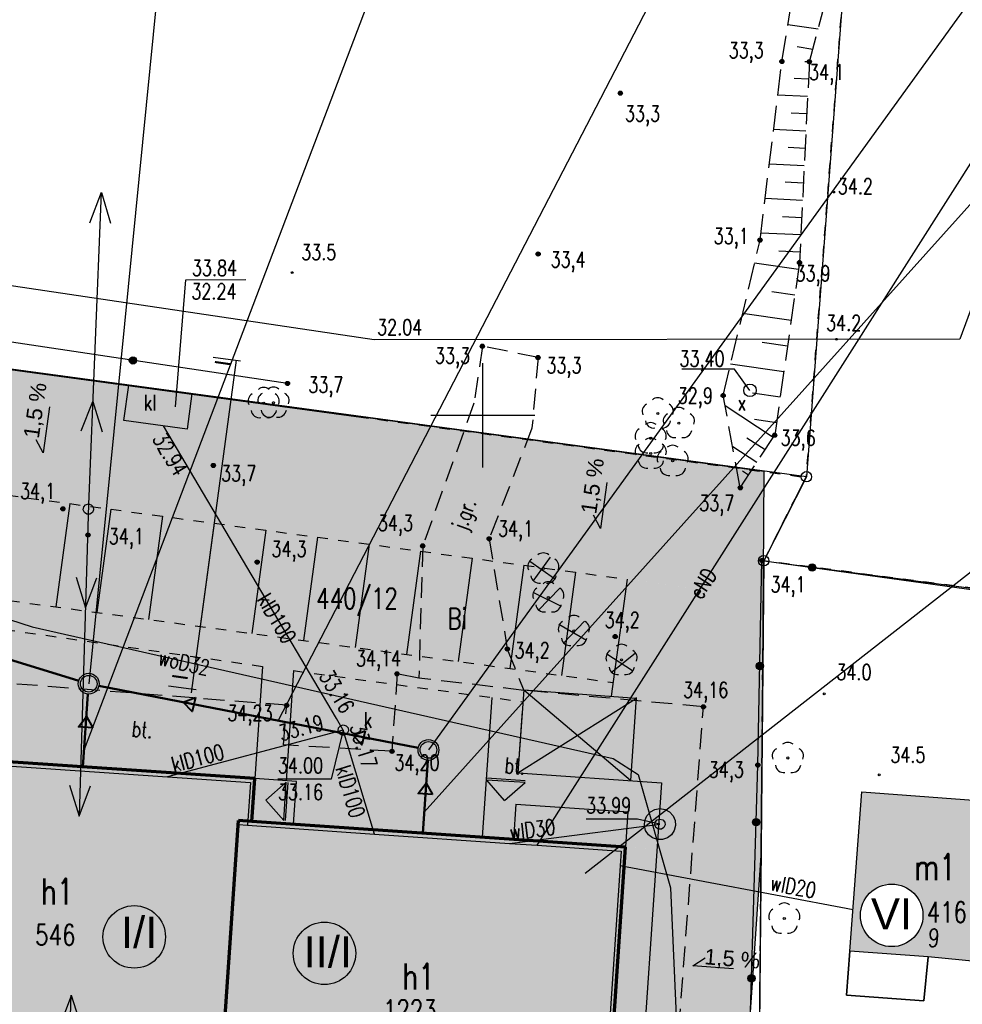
# Model space of a CAD drawing. Header units: millimetres. Extents: x 42484 to 45713, y 27065 to 28593.
# Tile 20 of 23: x 42620 to 42665, y 28476 to 28523. Entities that reach past the tile are written whole.
import ezdxf
from ezdxf.enums import TextEntityAlignment as Align

# ---------------------------------------------------------------- set-up
doc = ezdxf.new("R2010")
doc.units = ezdxf.units.MM
for name, pattern in [('2', [1, 0.5, -0.5]), ('424', [1.5, 1, -0.5]), ('9', [1.75, 1.25, -0.5]), ('901', [0])]:
    doc.linetypes.add(name, pattern=pattern)
for name, color, linetype in [('000_Inne__niezydentyfikowane_', 7, 'Continuous'), ('202-punkt_graniczny', 7, 'Continuous'), ('210-oznaczenie_konturu_uzytku_g', 7, 'Continuous'), ('211-numer_dzialki_ewidencyjnej', 7, 'Continuous'), ('218-kontur_uzytku_gruntowego', 7, 'Continuous'), ('219-dzialka_ewidencyjna', 7, 'Continuous'), ('238-Punkt_adresowy_budynku', 7, 'Continuous'), ('312-budynek_ewidencyjny', 7, 'Continuous'), ('312-oznaczenie_budynku_ewidency', 7, 'Continuous'), ('320-blok_-_kondygnacja_nadziemn', 7, 'Continuous'), ('drzewo_lisciaste', 7, 'Continuous'), ('inne', 7, 'Continuous'), ('jezdnia', 7, 'Continuous'), ('komora_podziemna-Atr17', 7, 'Continuous'), ('nowy_pomiar', 7, 'Continuous'), ('obszar_utwardzony', 7, 'Continuous'), ('obszar_utwardzony-Atr17', 7, 'Continuous'), ('ogrodzenie_trwale', 7, 'Continuous'), ('opisy', 7, 'Continuous'), ('osadnik__szambo', 7, 'Continuous'), ('osadnik__szambo-Atr17', 7, 'Continuous'), ('pikieta_naturalna', 7, 'Continuous'), ('pikieta_naturalna-Atr2', 7, 'Continuous'), ('pikieta_sztuczna-Atr2', 7, 'Continuous'), ('przewod_elektroenergetyczny_nis', 7, 'Continuous'), ('przewod_elektroenergetyczny_pod', 7, 'Continuous'), ('przewod_kanalizacyjny', 7, 'Continuous'), ('przewod_kanalizacyjny-Atr1', 7, 'Continuous'), ('przewod_wodociagowy', 7, 'Continuous'), ('przewod_wodociagowy-Atr1', 7, 'Continuous'), ('rzedna-Atr2', 7, 'Continuous'), ('rzedna-Atr3', 7, 'Continuous'), ('skarpa_nieumocniona', 7, 'Continuous'), ('slup_przewodow_napowietrznych', 7, 'Continuous'), ('studnia_zwykla', 7, 'Continuous'), ('wlaz_do_komory_lub_kanalu_-_okr', 7, 'Continuous')]:
    doc.layers.add(name, color=color, linetype=linetype)
for name, color, linetype, lineweight, true_color in [('IS-KANALIZACJA SANITARNA', 7, 'Continuous', 50, 0x804000), ('KAM-pro Linia K.S Wewnętrznej', 7, 'Continuous', 40, 0x522900), ('KRESKOWANIE DROGA', 7, 'Continuous', 5, 0x859099), ('KRESKOWANIE PARKING', 7, 'Continuous', 5, 0xff8000), ('KRESKOWANIE ZIELEŃ', 7, 'Continuous', 5, 0x39ad1f)]:
    doc.layers.add(name, color=color, linetype=linetype, lineweight=lineweight, true_color=true_color)
doc.layers.add('KAM-pro Biała Zarys', color=7, linetype='Continuous', lineweight=9)
doc.layers.add('KAM-pro Opis Kanalizacji Sanitarnej', color=16, linetype='Continuous', lineweight=13)
doc.styles.add('ARIAL', font='arial.ttf')
doc.styles.get("Standard").update_dxf_attribs({"font": 'arial.ttf'})
doc.styles.add('STYL_ARIAL', font='simplex', dxfattribs={"width": 0.75, "oblique": 0.1})

# ---------------------------------------------------------------- blocks, each defined once
blk = doc.blocks.new('202')
at = {"color": 0}
blk.add_circle((0, 0), 0.25, dxfattribs=at)
blk = doc.blocks.new('US15')
at = {"color": 7}
blk.add_polyline3d([(0, 0.25, 0), (0.1352, 0.2103, 0), (0.2274, 0.1039, 0), (0.2475, -0.0356, 0), (0.1889, -0.1637, 0), (0.0704, -0.2399, 0), (-0.0704, -0.2399, 0), (-0.1889, -0.1637, 0), (-0.2475, -0.0356, 0), (-0.2274, 0.1039, 0), (-0.1352, 0.2103, 0), (0, 0.25, 0)], dxfattribs=at)
blk = doc.blocks.new('US22')
at = {"color": 7}
blk.add_polyline3d([(0, 0.25, 0), (0.1352, 0.2103, 0), (0.2274, 0.1039, 0), (0.2475, -0.0356, 0), (0.1889, -0.1637, 0), (0.0704, -0.2399, 0), (-0.0704, -0.2399, 0), (-0.1889, -0.1637, 0), (-0.2475, -0.0356, 0), (-0.2274, 0.1039, 0), (-0.1352, 0.2103, 0), (0, 0.25, 0)], dxfattribs=at)
blk = doc.blocks.new('US13')
at = {"color": 7}
for points in [[(0, 0.75, 0), (0.2435, 0.7094, 0), (0.4607, 0.5919, 0), (0.6279, 0.4102, 0), (0.7271, 0.1841, 0), (0.7474, -0.0619, 0), (0.6868, -0.3013, 0), (0.5518, -0.508, 0), (0.357, -0.6596, 0), (0.1234, -0.7398, 0), (-0.1234, -0.7398, 0), (-0.357, -0.6596, 0), (-0.5518, -0.508, 0), (-0.6868, -0.3013, 0), (-0.7474, -0.0619, 0), (-0.7271, 0.1841, 0), (-0.6279, 0.4102, 0), (-0.4607, 0.5919, 0), (-0.2435, 0.7094, 0), (0, 0.75, 0)], [(0, 0.25, 0), (0.1352, 0.2103, 0), (0.2274, 0.1039, 0), (0.2475, -0.0356, 0), (0.1889, -0.1637, 0), (0.0704, -0.2399, 0), (-0.0704, -0.2399, 0), (-0.1889, -0.1637, 0), (-0.2475, -0.0356, 0), (-0.2274, 0.1039, 0), (-0.1352, 0.2103, 0), (0, 0.25, 0)]]:
    blk.add_polyline3d(points, dxfattribs=at)
blk = doc.blocks.new('PW01')
at = {"color": 7}
blk.add_polyline3d([(0.045, 0, 0), (0.0318, -0.0318, 0), (0, -0.045, 0), (-0.0318, -0.0318, 0), (-0.045, 0, 0), (-0.0318, 0.0318, 0), (0, 0.045, 0), (0.0318, 0.0318, 0), (0.045, 0, 0)], dxfattribs=at)
blk = doc.blocks.new('922')
at = {"color": 0}
blk.add_circle((0, 0), 0.05, dxfattribs=at)
for centre, radius, start, end in [((0, 0.35), 0.4, 50.114, 129.886), ((-0.35, 0.1), 0.4, 119.8482, 203.5195), ((0.35, 0.1), 0.4, 336.8845, 60.1518), ((-0.2, -0.3), 0.4, 187.477, 278.4788), ((0.2, -0.275), 0.425, 262.6459, 349.6289)]:
    blk.add_arc(centre, radius, start, end, dxfattribs=at)
blk = doc.blocks.new('801')
at = {"color": 0}
for radius in [0.1, 0.09, 0.08, 0.07, 0.06, 0.05, 0.04, 0.03, 0.02, 0.01]:
    blk.add_circle((0, 0), radius, dxfattribs=at)
blk = doc.blocks.new('506')
at = {"color": 0}
blk.add_circle((0, 0), 0.3, dxfattribs=at)

msp = doc.modelspace()

# ---------------------------------------------------------------- hatches: boundary and pattern name
at = {"transparency": 33554585}
h = msp.add_hatch(color=1, dxfattribs=at)
h.set_gradient(color1=(228, 162, 119), color2=(228, 162, 119))
h.paths.add_polyline_path([(42667.201, 28485.666), (42660.121, 28486.196), (42659.551, 28478.556), (42663.301, 28478.276), (42666.571, 28477.966)])
h.paths.add_polyline_path([(42663.058, 28480.269, -1), (42660.058, 28480.269, -1)], flags=16)
h.paths.add_polyline_path([(42662.145, 28485.383), (42662.366, 28487.815), (42660.314, 28488.002), (42660.093, 28485.57)], flags=9)
h.paths.add_polyline_path([(42667.34, 28483.223), (42667.508, 28485.659), (42665.452, 28485.8), (42665.284, 28483.364)], flags=9)
h.paths.add_polyline_path([(42665.099, 28482.109), (42665.267, 28484.546), (42663.211, 28484.687), (42663.043, 28482.251)], flags=24)
h.paths.add_polyline_path([(42660.173, 28478.774), (42662.902, 28478.774), (42662.902, 28481.865), (42660.173, 28481.865)], flags=24)
h.paths.add_polyline_path([(42663.11, 28478.601), (42663.951, 28478.534), (42664.055, 28479.843), (42663.214, 28479.909)], flags=24)
h.paths.add_polyline_path([(42662.991, 28479.676), (42665.241, 28479.676), (42665.241, 28481.176), (42662.991, 28481.176)], flags=24)
h.paths.add_polyline_path([(42662.537, 28481.655), (42664.725, 28481.655), (42664.725, 28483.53), (42662.537, 28483.53)], flags=24)
at = {"layer": 'KAM-pro Linia K.S Wewnętrznej', "ltscale": 0.1, "true_color": 0x804000}
for points in [[(42627.55, 28490.506), (42627.974, 28490.05), (42628.053, 28490.388), (42628.133, 28490.725), (42627.55, 28490.506)], [(42622.903, 28489.812), (42622.519, 28489.323), (42622.865, 28489.297), (42623.211, 28489.271), (42622.903, 28489.812)], [(42635.704, 28488.916), (42636.128, 28488.46), (42636.207, 28488.798), (42636.287, 28489.136), (42635.704, 28488.916)], [(42639.211, 28486.613), (42638.827, 28486.123), (42639.173, 28486.097), (42639.519, 28486.071), (42639.211, 28486.613)]]:
    msp.add_hatch(color=36, dxfattribs=at).paths.add_polyline_path(points)
at = {"layer": 'KRESKOWANIE DROGA', "transparency": 33554508}
h = msp.add_hatch(color=256, dxfattribs=at)
h.dxf.hatch_style = 1
h.paths.add_polyline_path([(42655.421, 28501.571), (42644.366, 28503.07), (42643.89, 28497.08), (42655.377, 28495.522)])
h.paths.add_polyline_path([(42644.366, 28503.07), (42629.446, 28505.094), (42629.059, 28499.092), (42643.89, 28497.08)])
h.paths.add_polyline_path([(42629.446, 28505.094), (42618.659, 28506.557), (42618.06, 28500.585), (42629.059, 28499.092)])
h.paths.add_polyline_path([(42618.659, 28506.557), (42615.204, 28507.026), (42614.608, 28502.635, -0.496405), (42617.146, 28500.709), (42618.06, 28500.585)])
h = msp.add_hatch(color=256, dxfattribs=at)
h.dxf.hatch_style = 1
h.paths.add_polyline_path([(42628.735, 28494.09), (42617.56, 28495.607), (42617.183, 28491.856), (42617.821, 28491.732), (42617.985, 28494.141), (42628.64, 28492.611)])
h.paths.add_polyline_path([(42617.56, 28495.607), (42615.235, 28495.922), (42615.508, 28497.934), (42614.022, 28498.135), (42613.566, 28494.776), (42616.496, 28494.355), (42616.337, 28492.021), (42617.183, 28491.856)])
h = msp.add_hatch(color=256, dxfattribs=at)
h.dxf.hatch_style = 1
h.paths.add_polyline_path([(42655.377, 28495.522), (42648.855, 28496.406), (42648.183, 28491.452), (42648.093, 28490.789), (42649.29, 28490.7), (42649.017, 28486.737), (42650.499, 28486.635), (42649.449, 28471.262), (42654.393, 28470.27), (42655.289, 28483.39)])
h = msp.add_hatch(color=256, dxfattribs=at)
h.dxf.hatch_style = 1
h.paths.add_polyline_path([(42650.499, 28486.635), (42643.617, 28487.109), (42643.892, 28491.099), (42648.093, 28490.789), (42648.183, 28491.452), (42643.493, 28492.088), (42643.066, 28486.706), (42643.958, 28486.647), (42642.994, 28485.802), (42642.847, 28483.954), (42643.397, 28483.916), (42643.514, 28485.612), (42648.898, 28485.242), (42648.783, 28483.546), (42650.281, 28483.442)])
h.paths.add_polyline_path([(42642.994, 28485.802), (42642.978, 28485.788), (42642.12, 28486.768), (42643.066, 28486.706), (42643.493, 28492.088), (42628.735, 28494.09), (42628.64, 28492.611), (42631.358, 28492.221), (42630.99, 28486.836), (42632.487, 28486.734), (42632.848, 28492.019), (42642.363, 28490.728), (42641.901, 28484.02), (42642.847, 28483.954)])
h = msp.add_hatch(color=150, dxfattribs=at)
h.dxf.hatch_style = 1
h.paths.add_polyline_path([(42649.29, 28490.7), (42643.892, 28491.099), (42643.617, 28487.109), (42649.017, 28486.737)])
h = msp.add_hatch(color=256, dxfattribs=at)
h.dxf.hatch_style = 1
h.paths.add_polyline_path([(42650.281, 28483.442), (42648.784, 28483.545), (42647.677, 28467.333), (42649.174, 28467.231)])
at = {"layer": 'KRESKOWANIE PARKING', "transparency": 33554508}
h = msp.add_hatch(color=256, dxfattribs=at)
h.dxf.hatch_style = 1
h.paths.add_polyline_path([(42621.885, 28498.447), (42617.931, 28499.307), (42617.56, 28495.607), (42621.428, 28495.082)])
h.paths.add_polyline_path([(42622.1, 28500.036), (42618.06, 28500.585), (42617.931, 28499.307), (42621.885, 28498.447)])
h.paths.add_polyline_path([(42618.06, 28500.585), (42617.146, 28500.709), (42616.984, 28499.513), (42617.931, 28499.307)])
h.paths.add_polyline_path([(42617.931, 28499.307), (42616.984, 28499.513), (42616.474, 28495.754), (42617.56, 28495.607)])
h = msp.add_hatch(color=256, dxfattribs=at)
h.dxf.hatch_style = 1
h.paths.add_polyline_path([(42648.855, 28496.406), (42643.89, 28497.08), (42643.623, 28493.723), (42648.352, 28492.695)])
h.paths.add_polyline_path([(42648.352, 28492.695), (42643.623, 28493.723), (42643.493, 28492.088), (42648.183, 28491.452)])
h.paths.add_polyline_path([(42643.89, 28497.08), (42629.059, 28499.092), (42628.918, 28496.919), (42643.623, 28493.723)])
h.paths.add_polyline_path([(42628.918, 28496.919), (42628.735, 28494.09), (42643.493, 28492.088), (42643.623, 28493.723)])
h.paths.add_polyline_path([(42628.918, 28496.919), (42623.845, 28498.021), (42623.41, 28494.813), (42628.735, 28494.09)])
h.paths.add_polyline_path([(42629.059, 28499.092), (42624.082, 28499.768), (42623.845, 28498.021), (42628.918, 28496.919)])
h = msp.add_hatch(color=1, dxfattribs=at)
h.dxf.hatch_style = 1
h.paths.add_polyline_path([(42648.784, 28483.545), (42647.677, 28467.333), (42648.269, 28476.002), (42629.736, 28477.914), (42629.247, 28470.757), (42628.619, 28470.8), (42628.472, 28468.645), (42628.472, 28468.645), (42628.619, 28470.8), (42610.301, 28472.052), (42611.413, 28488.173), (42630.991, 28486.836), (42630.85, 28484.781)])
h = msp.add_hatch(color=6, dxfattribs=at)
h.dxf.hatch_style = 1
h.paths.add_polyline_path([(42632.983, 28486.7), (42630.991, 28486.836), (42630.912, 28485.689), (42631.601, 28485.707), (42631.517, 28485.802), (42632.497, 28486.661), (42632.436, 28485.729), (42632.917, 28485.741)])
h.paths.add_polyline_path([(42632.917, 28485.741), (42632.436, 28485.729), (42632.376, 28484.823), (42631.601, 28485.707), (42630.912, 28485.689), (42630.85, 28484.781), (42632.841, 28484.644)])
h = msp.add_hatch(color=1, dxfattribs=at)
h.dxf.hatch_style = 1
h.paths.add_polyline_path([(42632.497, 28486.661), (42631.517, 28485.802), (42632.376, 28484.823)])
h = msp.add_hatch(color=1, dxfattribs=at)
h.dxf.hatch_style = 1
h.paths.add_polyline_path([(42643.066, 28486.706), (42642.12, 28486.768), (42642.978, 28485.788), (42642.994, 28485.802)])
h.paths.add_polyline_path([(42643.958, 28486.647), (42643.066, 28486.706), (42642.994, 28485.802)])
h = msp.add_hatch(color=1, dxfattribs=at)
h.dxf.hatch_style = 1
h.paths.add_polyline_path([(42632.899, 28477.588), (42629.736, 28477.914), (42629.247, 28470.757), (42631.222, 28470.622)])
h.paths.add_polyline_path([(42631.222, 28470.622), (42629.247, 28470.757), (42629.1, 28468.602), (42630.709, 28468.492)])
h = msp.add_hatch(color=1, dxfattribs=at)
h.dxf.hatch_style = 1
h.paths.add_polyline_path([(42648.269, 28476.002), (42632.899, 28477.588), (42630.709, 28468.492), (42647.677, 28467.333)])
at = {"layer": 'KRESKOWANIE ZIELEŃ', "transparency": 33554508}
h = msp.add_hatch(color=256, dxfattribs=at)
h.dxf.hatch_style = 1
h.paths.add_polyline_path([(42623.845, 28498.021), (42621.885, 28498.447), (42621.428, 28495.082), (42623.41, 28494.813)])
h.paths.add_polyline_path([(42624.082, 28499.768), (42622.1, 28500.036), (42621.885, 28498.447), (42623.845, 28498.021)])
h = msp.add_hatch(color=256, dxfattribs=at)
h.dxf.hatch_style = 1
h.paths.add_polyline_path([(42631.148, 28489.143), (42628.449, 28489.667), (42628.279, 28487.021), (42630.99, 28486.836)])
h.paths.add_polyline_path([(42631.358, 28492.221), (42628.64, 28492.611), (42628.449, 28489.667), (42631.148, 28489.143)])
h.paths.add_polyline_path([(42628.64, 28492.611), (42617.985, 28494.141), (42617.821, 28491.732), (42628.449, 28489.667)])
h.paths.add_polyline_path([(42628.449, 28489.667), (42617.821, 28491.732), (42617.714, 28490.17), (42617.795, 28490.164), (42617.708, 28490.088), (42617.549, 28487.754), (42628.279, 28487.021)])
h = msp.add_hatch(color=256, dxfattribs=at)
h.dxf.hatch_style = 1
h.paths.add_polyline_path([(42638.024, 28487.807), (42638.892, 28491.199), (42632.848, 28492.019), (42632.632, 28488.854)])
h = msp.add_hatch(color=256, dxfattribs=at)
h.dxf.hatch_style = 1
h.paths.add_polyline_path([(42642.363, 28490.728), (42638.892, 28491.199), (42637.138, 28484.348), (42641.901, 28484.02)])
h = msp.add_hatch(color=256, dxfattribs=at)
h.dxf.hatch_style = 1
h.paths.add_polyline_path([(42632.983, 28486.7), (42632.487, 28486.734), (42632.632, 28488.854), (42638.024, 28487.807), (42637.138, 28484.348), (42632.841, 28484.644)])
h = msp.add_hatch(color=256, dxfattribs=at)
h.dxf.hatch_style = 1
h.paths.add_polyline_path([(42648.783, 28483.546), (42648.898, 28485.242), (42643.514, 28485.612), (42643.397, 28483.916)])

# ---------------------------------------------------------------- linework, layer by layer
at = {"color": 1, "linetype": '2', "lineweight": 30, "ltscale": 50}
for p, q in [((42611.661, 28507.506), (42657.441, 28501.296)), ((42657.441, 28501.296), (42655.411, 28497.294)), ((42655.411, 28497.294), (42655.081, 28459.576))]:
    msp.add_line(p, q, dxfattribs=at)
at = {"color": 0, "linetype": '2', "ltscale": 50}
msp.add_line((42630.098, 28506.916), (42627.933, 28490.96), dxfattribs=at)
at = {"color": 0}
for p, q in [((42628.985, 28507.067), (42630.305, 28506.888)), ((42626.845, 28491.295), (42628.165, 28491.116))]:
    msp.add_line(p, q, dxfattribs=at)
for p, q in [((42655.421, 28501.571), (42619.05, 28506.505)), ((42621.127, 28504.686), (42620.827, 28502.468)), ((42620.827, 28502.468), (42620.487, 28503.106)), ((42655.421, 28501.571), (42655.318, 28486.695)), ((42647.882, 28501.055), (42647.581, 28498.838)), ((42622.1, 28500.036), (42621.428, 28495.082)), ((42624.082, 28499.768), (42623.41, 28494.813)), ((42626.56, 28499.431), (42625.887, 28494.477)), ((42647.581, 28498.838), (42647.242, 28499.476)), ((42629.037, 28499.095), (42628.365, 28494.141)), ((42631.514, 28498.759), (42630.842, 28493.805)), ((42633.991, 28498.423), (42633.319, 28493.468)), ((42636.469, 28498.087), (42635.797, 28493.132)), ((42638.946, 28497.751), (42638.274, 28492.796)), ((42641.423, 28497.415), (42640.751, 28492.46)), ((42643.901, 28497.079), (42643.228, 28492.124)), ((42666.118, 28497.36), (42646.841, 28482.284)), ((42646.378, 28496.743), (42645.706, 28491.788)), ((42648.855, 28496.406), (42648.094, 28490.793)), ((42631.358, 28492.221), (42630.99, 28486.836)), ((42632.848, 28492.019), (42632.487, 28486.734)), ((42643.892, 28491.099), (42643.617, 28487.109)), ((42643.892, 28491.099), (42649.305, 28490.699)), ((42643.892, 28491.099), (42649.017, 28486.765)), ((42642.363, 28490.728), (42641.901, 28484.019)), ((42643.617, 28487.109), (42649.305, 28490.699)), ((42649.292, 28490.728), (42649.017, 28486.737)), ((42643.821, 28490.068), (42643.617, 28487.109)), ((42611.413, 28488.174), (42630.987, 28486.836)), ((42643.617, 28487.109), (42650.499, 28486.635)), ((42630.987, 28486.836), (42630.847, 28484.781)), ((42632.983, 28486.7), (42630.987, 28486.836)), ((42632.842, 28484.645), (42632.983, 28486.7)), ((42650.499, 28486.635), (42648.928, 28463.64)), ((42655.289, 28483.39), (42655.318, 28486.695)), ((42643.514, 28485.612), (42643.397, 28483.916)), ((42643.514, 28485.612), (42648.901, 28485.241)), ((42648.898, 28485.242), (42647.534, 28465.238)), ((42630.847, 28484.781), (42648.784, 28483.545)), ((42655.289, 28483.39), (42653.143, 28451.974)), ((42652.008, 28477.847), (42652.604, 28478.233)), ((42653.96, 28477.699), (42652.008, 28477.847))]:
    msp.add_line(p, q)
at = {"color": 1}
for p, q in [((42644.352, 28496.307), (42645.175, 28497.473)), ((42644.194, 28497.273), (42645.376, 28496.45)), ((42644.588, 28494.912), (42645.633, 28495.985)), ((42644.366, 28495.77), (42645.683, 28495.119)), ((42645.572, 28494.25), (42646.914, 28493.475)), ((42645.823, 28493.353), (42646.807, 28494.386)), ((42647.886, 28492.823), (42649.109, 28492.033)), ((42648.087, 28491.932), (42649.253, 28492.881))]:
    msp.add_line(p, q, dxfattribs=at)
at = {"lineweight": 70}
for p, q in [((42630.99, 28486.836), (42611.413, 28488.174)), ((42630.847, 28484.781), (42630.99, 28486.836)), ((42629.247, 28470.757), (42630.208, 28484.825)), ((42630.848, 28484.781), (42630.208, 28484.825)), ((42648.784, 28483.545), (42630.847, 28484.781)), ((42647.677, 28467.333), (42648.784, 28483.545))]:
    msp.add_line(p, q, dxfattribs=at)
for centre in [(42661.558, 28480.269), (42625.197, 28479.237), (42634.328, 28478.448)]:
    msp.add_circle(centre, 1.5)
at = {"layer": '000_Inne__niezydentyfikowane_', "color": 7}
for points in [[(42658.021, 28522.813, 0), (42656.567, 28523.016, 0)], [(42657.023, 28521.982, 0), (42657.766, 28521.858, 0)]]:
    msp.add_polyline3d(points, dxfattribs=at)
at = {"layer": '218-kontur_uzytku_gruntowego', "color": 3, "linetype": '2'}
for points in [[(42660.241, 28538.326, 0), (42657.441, 28501.296, 0)], [(42619.041, 28506.506, 0), (42657.441, 28501.296, 0)], [(42655.411, 28497.296, 0), (42657.441, 28501.296, 0)], [(42655.081, 28459.576, 0), (42655.411, 28497.296, 0)], [(42687.391, 28493.076, 0), (42655.411, 28497.296, 0)]]:
    msp.add_polyline3d(points, dxfattribs=at)
at = {"layer": '218-kontur_uzytku_gruntowego', "linetype": '2'}
for points in [[(42617.146, 28500.709, 0), (42648.855, 28496.406, 0)], [(42615.235, 28495.922, 0), (42648.183, 28491.452, 0)], [(42617.985, 28494.141, 0), (42631.358, 28492.221, 0)], [(42632.848, 28492.019, 0), (42643.852, 28490.526, 0)]]:
    msp.add_polyline3d(points, dxfattribs=at)
at = {"layer": '219-dzialka_ewidencyjna', "color": 7}
for points in [[(42660.244, 28538.326, 0), (42657.461, 28501.326, 0)], [(42657.461, 28501.326, 0), (42619.051, 28506.516, 0)], [(42657.461, 28501.326, 0), (42655.411, 28497.296, 0)], [(42655.081, 28459.576, 0), (42655.411, 28497.296, 0)], [(42655.411, 28497.296, 0), (42687.391, 28493.076, 0)]]:
    msp.add_polyline3d(points, dxfattribs=at)
at = {"layer": '312-budynek_ewidencyjny', "color": 7}
for points in [[(42611.413, 28488.174, 0), (42626.803, 28487.122, 0), (42630.987, 28486.836, 0)], [(42611.599, 28487.96, 0), (42626.789, 28486.923, 0), (42630.774, 28486.65, 0)], [(42630.774, 28486.65, 0), (42630.634, 28484.595, 0)], [(42630.987, 28486.836, 0), (42630.847, 28484.781, 0)], [(42659.551, 28478.556, 0), (42660.121, 28486.196, 0)], [(42660.121, 28486.196, 0), (42667.201, 28485.666, 0)], [(42630.195, 28484.625, 0), (42629.261, 28470.957, 0)], [(42648.571, 28483.36, 0), (42648.523, 28482.655, 0), (42647.491, 28467.546, 0)], [(42648.784, 28483.545, 0), (42648.723, 28482.641, 0), (42647.677, 28467.333, 0)], [(42659.391, 28476.446, 0), (42659.551, 28478.556, 0)], [(42663.301, 28478.276, 0), (42663.101, 28476.166, 0)], [(42666.571, 28477.966, 0), (42663.301, 28478.276, 0)], [(42663.101, 28476.166, 0), (42659.391, 28476.446, 0)]]:
    msp.add_polyline3d(points, dxfattribs=at)
at = {"layer": '320-blok_-_kondygnacja_nadziemn', "color": 7}
msp.add_polyline3d([(42663.101, 28476.166, 0), (42663.301, 28478.276, 0), (42659.551, 28478.556, 0), (42659.391, 28476.446, 0), (42663.101, 28476.166, 0)], dxfattribs=at)
at = {"layer": 'inne', "lineweight": 30}
for p, q in [((42631.517, 28485.802), (42632.497, 28486.661)), ((42632.376, 28484.823), (42632.497, 28486.661)), ((42632.463, 28484.817), (42632.584, 28486.655)), ((42642.978, 28485.788), (42642.12, 28486.768)), ((42643.958, 28486.647), (42642.12, 28486.768)), ((42643.963, 28486.734), (42642.125, 28486.855)), ((42642.978, 28485.788), (42643.958, 28486.647)), ((42631.517, 28485.802), (42632.376, 28484.823))]:
    msp.add_line(p, q, dxfattribs=at)
at = {"layer": 'IS-KANALIZACJA SANITARNA'}
for p, q in [((42610.718, 28495.14), (42622.534, 28491.536)), ((42638.83, 28488.307), (42623.503, 28491.295)), ((42622.737, 28487.4), (42622.978, 28490.892)), ((42639.286, 28487.713), (42639.048, 28484.221))]:
    msp.add_line(p, q, dxfattribs=at)
at = {"layer": 'jezdnia', "color": 7, "linetype": '424'}
for points in [[(42644.582, 28507.049, 0), (42641.91, 28507.594, 0), (42641.503, 28504.863, 0), (42639.043, 28498.009, 0), (42638.858, 28491.659, 0)], [(42644.582, 28507.049, 0), (42644.287, 28503.655, 0), (42642.235, 28498.35, 0), (42643.106, 28493.055, 0), (42643.901, 28491.073, 0)]]:
    msp.add_polyline3d(points, dxfattribs=at)
at = {"layer": 'KAM-pro Biała Zarys', "lineweight": 30}
for centre, radius in [((42623.012, 28491.391), 0.5), ((42623.012, 28491.391), 0.4), ((42639.32, 28488.211), 0.5), ((42639.32, 28488.211), 0.4)]:
    msp.add_circle(centre, radius, dxfattribs=at)
at = {"layer": 'KAM-pro Linia K.S Wewnętrznej', "color": 36, "ltscale": 0.1, "true_color": 0x804000}
for points in [[(42628.133, 28490.725), (42627.974, 28490.05), (42627.55, 28490.506)], [(42623.211, 28489.271), (42622.519, 28489.323), (42622.903, 28489.812)], [(42636.287, 28489.136), (42636.128, 28488.46), (42635.704, 28488.916)], [(42639.519, 28486.071), (42638.827, 28486.123), (42639.211, 28486.613)]]:
    msp.add_lwpolyline(points, close=True, dxfattribs=at)
at = {"layer": 'KAM-pro Opis Kanalizacji Sanitarnej', "color": 251, "lineweight": 25}
for p, q in [((42628.558, 28547.404), (42623.012, 28491.391)), ((42680.375, 28545.001), (42639.32, 28488.211))]:
    msp.add_line(p, q, dxfattribs=at)
at = {"layer": 'KAM-pro Opis Kanalizacji Sanitarnej', "color": 32, "lineweight": 25, "true_color": 0xcc6600}
for p, q in [((42644.757, 28546.071), (42622.795, 28488.24)), ((42660.973, 28545.332), (42632.101, 28489.619)), ((42687.909, 28539.549), (42639.116, 28485.222))]:
    msp.add_line(p, q, dxfattribs=at)
at = {"layer": 'nowy_pomiar', "color": 7}
for points in [[(42630.195, 28484.625, 0), (42630.634, 28484.595, 0), (42636.728, 28484.175, 0), (42643.218, 28483.728, 0), (42644.536, 28483.637, 0), (42648.571, 28483.36, 0)], [(42630.847, 28484.781, 0), (42630.847, 28484.781, 0), (42636.742, 28484.375, 0), (42643.231, 28483.928, 0), (42644.55, 28483.837, 0), (42648.784, 28483.545, 0)]]:
    msp.add_polyline3d(points, dxfattribs=at)
at = {"layer": 'obszar_utwardzony', "color": 7, "linetype": '424'}
msp.add_polyline3d([(42650.772, 28467.314, 0), (42652.519, 28490.282, 0), (42643.901, 28491.073, 0), (42638.858, 28491.659, 0), (42637.813, 28491.866, 0), (42637.57, 28488.146, 0), (42632.357, 28488.451, 0), (42632.515, 28490.357, 0), (42616.486, 28491.619, 0), (42613.078, 28491.797, 0), (42612.843, 28488.781, 0), (42612.773, 28487.88, 0)], dxfattribs=at)
at = {"layer": 'ogrodzenie_trwale', "color": 7, "linetype": '901'}
for points in [[(42632.553, 28505.805, 0), (42613.624, 28508.634, 0)], [(42654.599, 28469.75, 0), (42655.129, 28487.484, 0), (42655.324, 28497.306, 0), (42687.221, 28492.896, 0)]]:
    msp.add_polyline3d(points, dxfattribs=at)
at = {"layer": 'ogrodzenie_trwale', "color": 7}
for centre, radius in [((42625.135, 28506.914), 0.175), ((42625.135, 28506.914), 0.158), ((42625.135, 28506.914), 0.14), ((42625.135, 28506.914), 0.122), ((42625.135, 28506.914), 0.105), ((42625.135, 28506.914), 0.0875), ((42625.135, 28506.914), 0.07), ((42625.135, 28506.914), 0.0525), ((42625.135, 28506.914), 0.035), ((42657.735, 28496.973), 0.175), ((42657.735, 28496.973), 0.158), ((42657.735, 28496.973), 0.14), ((42657.735, 28496.973), 0.122), ((42657.735, 28496.973), 0.105), ((42657.735, 28496.973), 0.0875), ((42657.735, 28496.973), 0.07), ((42657.735, 28496.973), 0.0525), ((42657.735, 28496.973), 0.035), ((42655.223, 28492.242), 0.175), ((42655.223, 28492.242), 0.158), ((42655.223, 28492.242), 0.14), ((42655.223, 28492.242), 0.122), ((42655.223, 28492.242), 0.105), ((42655.223, 28492.242), 0.0875), ((42655.223, 28492.242), 0.07), ((42655.223, 28492.242), 0.0525), ((42655.223, 28492.242), 0.035), ((42655.047, 28484.744), 0.175), ((42655.047, 28484.744), 0.158), ((42655.047, 28484.744), 0.14), ((42655.047, 28484.744), 0.122), ((42655.047, 28484.744), 0.105), ((42655.047, 28484.744), 0.0875), ((42655.047, 28484.744), 0.07), ((42655.047, 28484.744), 0.0525), ((42655.047, 28484.744), 0.035), ((42654.823, 28477.247), 0.175), ((42654.823, 28477.247), 0.158), ((42654.823, 28477.247), 0.14), ((42654.823, 28477.247), 0.122), ((42654.823, 28477.247), 0.105), ((42654.823, 28477.247), 0.0875), ((42654.823, 28477.247), 0.07), ((42654.823, 28477.247), 0.0525), ((42654.823, 28477.247), 0.035)]:
    msp.add_circle(centre, radius, dxfattribs=at)
at = {"layer": 'opisy', "color": 7}
for points in [[(42641.931, 28501.776, 0), (42641.931, 28506.776, 0)], [(42639.431, 28504.276, 0), (42644.431, 28504.276, 0)]]:
    msp.add_polyline3d(points, dxfattribs=at)
at = {"layer": 'osadnik__szambo', "color": 34}
msp.add_polyline3d([(42624.931, 28505.726, 0), (42627.961, 28505.316, 0), (42627.731, 28503.616, 0), (42624.701, 28504.026, 0), (42624.931, 28505.726, 0)], dxfattribs=at)
at = {"layer": 'przewod_elektroenergetyczny_nis', "color": 1}
for points in [[(42622.567, 28485.051, 0), (42623.016, 28499.994, 0), (42623.625, 28514.975, 0), (42624.064, 28513.5, 0)], [(42623.07, 28513.512, 0), (42623.626, 28514.987, 0)], [(42622.656, 28503.536, 0), (42623.204, 28504.938, 0), (42623.659, 28503.49, 0)], [(42622.405, 28496.505, 0), (42622.86, 28495.029, 0), (42623.399, 28496.477, 0)], [(42622.097, 28486.528, 0), (42622.557, 28485.032, 0), (42623.102, 28486.496, 0)], [(42621.642, 28474.98, 0), (42622.181, 28476.427, 0)], [(42621.691, 28461.457, 0), (42622.178, 28476.435, 0), (42622.658, 28474.939, 0)]]:
    msp.add_polyline3d(points, dxfattribs=at)
at = {"layer": 'przewod_elektroenergetyczny_pod', "color": 1}
for points in [[(42644.715, 28483.919, 0), (42677.231, 28535.066, 0)], [(42644.536, 28483.637, 0), (42644.715, 28483.919, 0)]]:
    msp.add_polyline3d(points, dxfattribs=at)
at = {"layer": 'przewod_kanalizacyjny', "color": 34}
for points in [[(42635.231, 28489.166, 0), (42634.901, 28489.726, 0), (42626.811, 28503.416, 0), (42626.601, 28503.766, 0)], [(42635.231, 28489.166, 0), (42634.611, 28489.006, 0), (42626.789, 28486.923, 0)], [(42636.728, 28484.175, 0), (42635.391, 28488.626, 0), (42635.231, 28489.166, 0)]]:
    msp.add_polyline3d(points, dxfattribs=at)
at = {"layer": 'przewod_wodociagowy', "color": 5}
for points in [[(42667.811, 28514.756, 0), (42666.801, 28513.266, 0), (42664.831, 28507.936, 0), (42636.711, 28507.896, 0), (42615.521, 28511.046, 0)], [(42613.871, 28496.406, 0), (42613.851, 28496.206, 0), (42620.291, 28494.126, 0), (42648.181, 28487.806, 0), (42649.391, 28487.036, 0), (42650.941, 28481.596, 0)], [(42644.715, 28483.919, 0), (42650.431, 28484.646, 0)], [(42643.218, 28483.728, 0), (42644.715, 28483.919, 0)], [(42659.701, 28480.536, 0), (42648.523, 28482.655, 0)], [(42650.941, 28481.596, 0), (42651.571, 28467.126, 0)]]:
    msp.add_polyline3d(points, dxfattribs=at)
at = {"layer": 'rzedna-Atr2', "color": 7}
for points in [[(42627.171, 28504.676, 0), (42627.677, 28510.782, 0), (42630.559, 28510.791, 0)], [(42654.753, 28505.473, 0), (42654.011, 28506.486, 0), (42651.479, 28506.486, 0)], [(42635.231, 28489.166, 0), (42634.651, 28486.816, 0), (42632.093, 28486.816, 0)], [(42650.431, 28484.646, 0), (42649.361, 28484.896, 0), (42646.888, 28484.896, 0)]]:
    msp.add_polyline3d(points, dxfattribs=at)
at = {"layer": 'skarpa_nieumocniona', "color": 7, "linetype": '9'}
for points in [[(42657.603, 28521.248, 0), (42661.361, 28535.326, 0)], [(42656.286, 28521.262, 0), (42656.921, 28525.226, 0)], [(42653.467, 28505.226, 0), (42655.238, 28512.688, 0), (42656.286, 28521.262, 0)], [(42657.603, 28521.248, 0), (42657.13, 28511.608, 0), (42655.939, 28503.32, 0)], [(42654.289, 28500.797, 0), (42653.467, 28505.226, 0)], [(42654.289, 28500.797, 0), (42655.939, 28503.32, 0)]]:
    msp.add_polyline3d(points, dxfattribs=at)
at = {"layer": 'skarpa_nieumocniona', "color": 7}
for points in [[(42657.603, 28521.24, 0), (42657.386, 28521.251, 0)], [(42657.562, 28520.409, 0), (42656.876, 28520.443, 0)], [(42657.521, 28519.579, 0), (42656.089, 28519.649, 0)], [(42657.48, 28518.748, 0), (42656.734, 28518.785, 0)], [(42657.44, 28517.917, 0), (42655.886, 28517.994, 0)], [(42657.399, 28517.087, 0), (42656.592, 28517.126, 0)], [(42657.358, 28516.256, 0), (42655.684, 28516.338, 0)], [(42657.317, 28515.425, 0), (42656.45, 28515.468, 0)], [(42657.276, 28514.595, 0), (42655.482, 28514.683, 0)], [(42657.236, 28513.764, 0), (42656.308, 28513.809, 0)], [(42657.195, 28512.933, 0), (42655.279, 28513.027, 0)], [(42657.154, 28512.102, 0), (42656.138, 28512.152, 0)], [(42657.082, 28511.275, 0), (42654.974, 28511.578, 0)], [(42656.906, 28510.048, 0), (42655.796, 28510.208, 0)], [(42656.73, 28508.822, 0), (42654.4, 28509.157, 0)], [(42656.553, 28507.596, 0), (42655.333, 28507.771, 0)], [(42656.377, 28506.369, 0), (42653.825, 28506.736, 0)], [(42656.201, 28505.143, 0), (42654.869, 28505.334, 0)], [(42655.87, 28503.214, 0), (42653.56, 28504.725, 0)], [(42656.025, 28503.917, 0), (42654.969, 28504.068, 0)], [(42655.475, 28502.612, 0), (42654.609, 28503.178, 0)], [(42655.081, 28502.009, 0), (42653.924, 28502.766, 0)], [(42654.687, 28501.406, 0), (42654.396, 28501.596, 0)], [(42654.293, 28500.803, 0), (42654.287, 28500.807, 0)]]:
    msp.add_polyline3d(points, dxfattribs=at)

# ---------------------------------------------------------------- block references
at = {"layer": '202-punkt_graniczny', "color": 7}
for p in [(42657.461, 28501.326), (42655.411, 28497.296)]:
    msp.add_blockref('202', p, dxfattribs=at)
at = {"layer": 'drzewo_lisciaste', "color": 3}
for p in [(42631.411, 28504.862), (42631.883, 28504.88), (42650.328, 28504.366), (42651.338, 28503.903), (42649.988, 28503.174), (42649.989, 28502.441), (42651.042, 28502.088), (42644.834, 28496.921), (42645.075, 28495.534), (42646.301, 28493.923), (42648.589, 28492.532), (42656.571, 28487.826), (42656.401, 28480.116)]:
    msp.add_blockref('922', p, dxfattribs=at)
at = {"layer": 'jezdnia', "color": 7}
for p in [(42641.91, 28507.594, 33.253), (42644.582, 28507.049, 33.281), (42642.235, 28498.35, 34.092), (42639.043, 28498.009, 34.309), (42643.106, 28493.055, 34.197)]:
    msp.add_blockref('801', p, dxfattribs=at)
at = {"layer": 'obszar_utwardzony', "color": 7}
for p in [(42637.813, 28491.866, 34.145), (42632.515, 28490.357, 34.233), (42652.519, 28490.282, 34.155), (42637.57, 28488.146, 34.196)]:
    msp.add_blockref('801', p, dxfattribs=at)
at = {"layer": 'ogrodzenie_trwale', "color": 7}
for name, p in [('506', (42654.753, 28505.473, 33.395)), ('801', (42655.324, 28497.306, 34.099)), ('801', (42655.129, 28487.484, 34.308))]:
    msp.add_blockref(name, p, dxfattribs=at)
at = {"layer": 'pikieta_naturalna', "color": 7}
for p in [(42658.771, 28514.996), (42632.781, 28511.126), (42658.911, 28507.926), (42658.321, 28490.906), (42660.961, 28487.016)]:
    msp.add_blockref('PW01', p, dxfattribs=at)
at = {"layer": 'pikieta_naturalna-Atr2', "color": 7}
for p in [(42656.286, 28521.262, 33.275), (42657.603, 28521.248, 34.051), (42648.53, 28519.74, 33.293), (42655.238, 28512.688, 33.094), (42644.585, 28512.019, 33.357), (42657.13, 28511.608, 33.857), (42632.553, 28505.805, 33.695), (42653.467, 28505.226, 32.939), (42655.939, 28503.32, 33.643), (42628.996, 28501.869, 33.681), (42654.289, 28500.797, 33.74), (42631.099, 28497.228, 34.256), (42648.283, 28493.656, 34.198)]:
    msp.add_blockref('801', p, dxfattribs=at)
at = {"layer": 'pikieta_sztuczna-Atr2', "color": 7}
for p in [(42621.774, 28499.787, 34.099), (42622.975, 28498.533, 34.108)]:
    msp.add_blockref('801', p, dxfattribs=at)
at = {"layer": 'slup_przewodow_napowietrznych', "color": 7}
msp.add_blockref('US15', (42622.999, 28499.774), dxfattribs=at)
at = {"layer": 'studnia_zwykla', "color": 5}
msp.add_blockref('US13', (42650.431, 28484.646), dxfattribs=at)
at = {"layer": 'wlaz_do_komory_lub_kanalu_-_okr', "color": 7}
msp.add_blockref('US22', (42635.231, 28489.166), dxfattribs=at)

# ---------------------------------------------------------------- texts
at = {"char_height": 0.75, "attachment_point": 1, "style": 'ARIAL'}
for s, insert, rotation in [('I', (42629.047, 28506.692), 81.7943), ('1,5 %', (42619.872, 28503.243), 81.7943), ('1,5 %', (42646.627, 28499.613), 81.7943), ('I', (42627.001, 28491.621), 81.7943), ('1,5 %', (42652.599, 28478.674), 355.4006)]:
    msp.add_mtext_dynamic_manual_height_columns(s, width=850.08319, gutter_width=12.5, heights=[0], dxfattribs=dict(at, insert=insert, rotation=rotation))
at = {"char_height": 1.5, "attachment_point": 1}
for s, insert in [('VI', (42660.557, 28481.093)), ('I/I', (42624.558, 28480.206)), ('II/I', (42633.327, 28479.272))]:
    msp.add_mtext_dynamic_manual_height_columns(s, width=49.94873, gutter_width=12.5, heights=[0], dxfattribs=dict(at, insert=insert))
at = {"layer": '210-oznaczenie_konturu_uzytku_g', "color": 3, "style": 'STYL_ARIAL', "width": 0.75}
msp.add_text('Bi', height=1, dxfattribs=at).set_placement((42640.237, 28493.71), align=Align.BOTTOM_LEFT)
at = {"layer": '211-numer_dzialki_ewidencyjnej', "color": 7, "style": 'STYL_ARIAL', "width": 0.75}
msp.add_text('440/12', height=1, dxfattribs=at).set_placement((42633.935, 28494.685), align=Align.BOTTOM_LEFT)
at = {"layer": '238-Punkt_adresowy_budynku', "color": 7, "style": 'STYL_ARIAL', "width": 0.75}
msp.add_text('9', height=0.875, rotation=355.463, dxfattribs=at).set_placement((42663.525, 28478.495), align=Align.BOTTOM_CENTER)
at = {"layer": '312-oznaczenie_budynku_ewidency', "color": 7, "style": 'STYL_ARIAL', "width": 0.75}
for s, p in [('m1', (42663.631, 28482.592)), ('h1', (42638.843, 28477.329))]:
    msp.add_text(s, height=1.25, dxfattribs=at).set_placement(p, align=Align.MIDDLE_CENTER)
for s, height, p in [('h1', 1.25, (42620.712, 28482.037)), ('416', 1, (42663.241, 28480.926)), ('546', 1, (42620.446, 28479.834))]:
    msp.add_text(s, height=height, dxfattribs=at).set_placement(p, align=Align.TOP_LEFT)
msp.add_text('1223', height=1, dxfattribs=at).set_placement((42637.139, 28474.91), align=Align.BOTTOM_LEFT)
at = {"layer": 'jezdnia', "color": 7, "style": 'STYL_ARIAL', "width": 0.75}
for s, p in [('33,3', (42639.631, 28507.519)), ('33,3', (42644.981, 28507.053)), ('34,3', (42636.893, 28499.475)), ('34,1', (42642.66, 28499.213)), ('34,2', (42643.453, 28493.368))]:
    msp.add_text(s, height=0.75, dxfattribs=at).set_placement(p, align=Align.TOP_LEFT)
msp.add_text('j.gr.', height=0.75, rotation=70.7693, dxfattribs=at).set_placement((42640.42, 28498.941), align=Align.TOP_LEFT)
at = {"layer": 'komora_podziemna-Atr17', "color": 7, "style": 'STYL_ARIAL', "width": 0.75}
msp.add_text('x', height=0.75, dxfattribs=at).set_placement((42654.165, 28504.282), align=Align.BOTTOM_LEFT)
at = {"layer": 'obszar_utwardzony', "color": 7, "style": 'STYL_ARIAL', "width": 0.75}
for s, p in [('34,14', (42635.841, 28492.987)), ('34,16', (42651.542, 28491.468)), ('34,23', (42629.667, 28490.359)), ('34,20', (42637.683, 28487.977))]:
    msp.add_text(s, height=0.75, dxfattribs=at).set_placement(p, align=Align.TOP_LEFT)
at = {"layer": 'obszar_utwardzony-Atr17', "color": 7, "style": 'STYL_ARIAL', "width": 0.75}
for p in [(42625.038, 28488.633), (42642.933, 28486.885)]:
    msp.add_text('bt.', height=0.75, rotation=355.034, dxfattribs=at).set_placement(p, align=Align.BOTTOM_LEFT)
at = {"layer": 'ogrodzenie_trwale', "color": 7, "style": 'STYL_ARIAL', "width": 0.75}
for s, p in [('33,40', (42651.367, 28507.367)), ('34,1', (42655.738, 28496.538)), ('34,3', (42652.774, 28487.639))]:
    msp.add_text(s, height=0.75, dxfattribs=at).set_placement(p, align=Align.TOP_LEFT)
at = {"layer": 'osadnik__szambo-Atr17', "color": 34, "style": 'STYL_ARIAL', "width": 0.75}
msp.add_text('kl', height=0.75, dxfattribs=at).set_placement((42625.661, 28504.278), align=Align.BOTTOM_LEFT)
at = {"layer": 'pikieta_naturalna-Atr2', "color": 7, "style": 'STYL_ARIAL', "width": 0.75}
for s, p in [('33,3', (42653.729, 28522.177)), ('34,1', (42657.591, 28521.123)), ('33,3', (42648.75, 28519.137)), ('33,1', (42653.009, 28513.259)), ('33,4', (42645.178, 28512.128)), ('33,9', (42656.939, 28511.462)), ('33,7', (42633.553, 28506.118)), ('32,9', (42651.285, 28505.597)), ('33,6', (42656.221, 28503.57)), ('33,7', (42629.366, 28501.867)), ('33,7', (42652.313, 28500.435)), ('34,3', (42631.784, 28498.234)), ('34,2', (42647.777, 28494.831))]:
    msp.add_text(s, height=0.75, dxfattribs=at).set_placement(p, align=Align.TOP_LEFT)
for s, p in [('34.2', (42658.968, 28514.675)), ('33.5', (42633.211, 28511.508)), ('34.2', (42658.406, 28508.114)), ('34.0', (42658.901, 28491.348)), ('34.5', (42661.491, 28487.378))]:
    msp.add_text(s, height=0.75, dxfattribs=at).set_placement(p, align=Align.BOTTOM_LEFT)
at = {"layer": 'pikieta_sztuczna-Atr2', "color": 7, "style": 'STYL_ARIAL', "width": 0.75}
for p in [(42619.717, 28501.016), (42623.975, 28498.846)]:
    msp.add_text('34,1', height=0.75, dxfattribs=at).set_placement(p, align=Align.TOP_LEFT)
at = {"layer": 'przewod_elektroenergetyczny_pod', "color": 1, "style": 'STYL_ARIAL', "width": 0.75}
msp.add_text('eND', height=0.75, rotation=57.554, dxfattribs=at).set_placement((42652.105, 28495.582), align=Align.MIDDLE_LEFT)
at = {"layer": 'przewod_kanalizacyjny-Atr1', "color": 34, "style": 'STYL_ARIAL', "width": 0.75}
for rotation, p in [(300.581, (42631.39, 28495.629)), (14.919, (42627.009, 28487.489)), (286.722, (42635.205, 28487.442))]:
    msp.add_text('klD100', height=0.75, rotation=rotation, dxfattribs=at).set_placement(p, align=Align.MIDDLE_LEFT)
at = {"layer": 'przewod_wodociagowy-Atr1', "color": 5, "style": 'STYL_ARIAL', "width": 0.75}
for s, rotation, p in [('woD32', 347.231, (42626.397, 28492.675)), ('wlD30', 7.254, (42643.22, 28484.252)), ('wlD20', 349.27, (42655.752, 28481.859))]:
    msp.add_text(s, height=0.75, rotation=rotation, dxfattribs=at).set_placement(p, align=Align.MIDDLE_LEFT)
at = {"layer": 'rzedna-Atr2', "color": 34, "style": 'STYL_ARIAL', "width": 0.75}
for s, p in [('33.84', (42627.965, 28510.745)), ('34.00', (42632.093, 28486.866))]:
    msp.add_text(s, height=0.75, dxfattribs=at).set_placement(p, align=Align.BOTTOM_LEFT)
at = {"layer": 'rzedna-Atr2', "color": 5, "style": 'STYL_ARIAL', "width": 0.75}
msp.add_text('32.04', height=0.75, rotation=0.081, dxfattribs=at).set_placement((42636.855, 28507.903), align=Align.BOTTOM_LEFT)
at = {"layer": 'rzedna-Atr2', "color": 34, "style": 'STYL_ARIAL', "width": 0.75}
for s, rotation, p in [('32.94', 300.587, (42625.85, 28503.04)), ('33.16', 300.587, (42633.854, 28491.648)), ('33.19', 14.867, (42632.309, 28488.419)), ('33.17', 286.666, (42635.32, 28489.276))]:
    msp.add_text(s, height=0.75, rotation=rotation, dxfattribs=at).set_placement(p, align=Align.BOTTOM_LEFT)
at = {"layer": 'rzedna-Atr2', "color": 5, "style": 'STYL_ARIAL', "width": 0.75}
msp.add_text('33.99', height=0.75, dxfattribs=at).set_placement((42646.888, 28484.946), align=Align.BOTTOM_LEFT)
at = {"layer": 'rzedna-Atr3', "color": 34, "style": 'STYL_ARIAL', "width": 0.75}
for s, p in [('32.24', (42627.94, 28509.622)), ('33.16', (42632.093, 28485.59))]:
    msp.add_text(s, height=0.75, dxfattribs=at).set_placement(p, align=Align.BOTTOM_LEFT)
at = {"layer": 'wlaz_do_komory_lub_kanalu_-_okr', "color": 7, "style": 'STYL_ARIAL', "width": 0.75}
msp.add_text('k', height=0.75, dxfattribs=at).set_placement((42636.212, 28489.055), align=Align.BOTTOM_LEFT)

doc.saveas('drawing.dxf')
